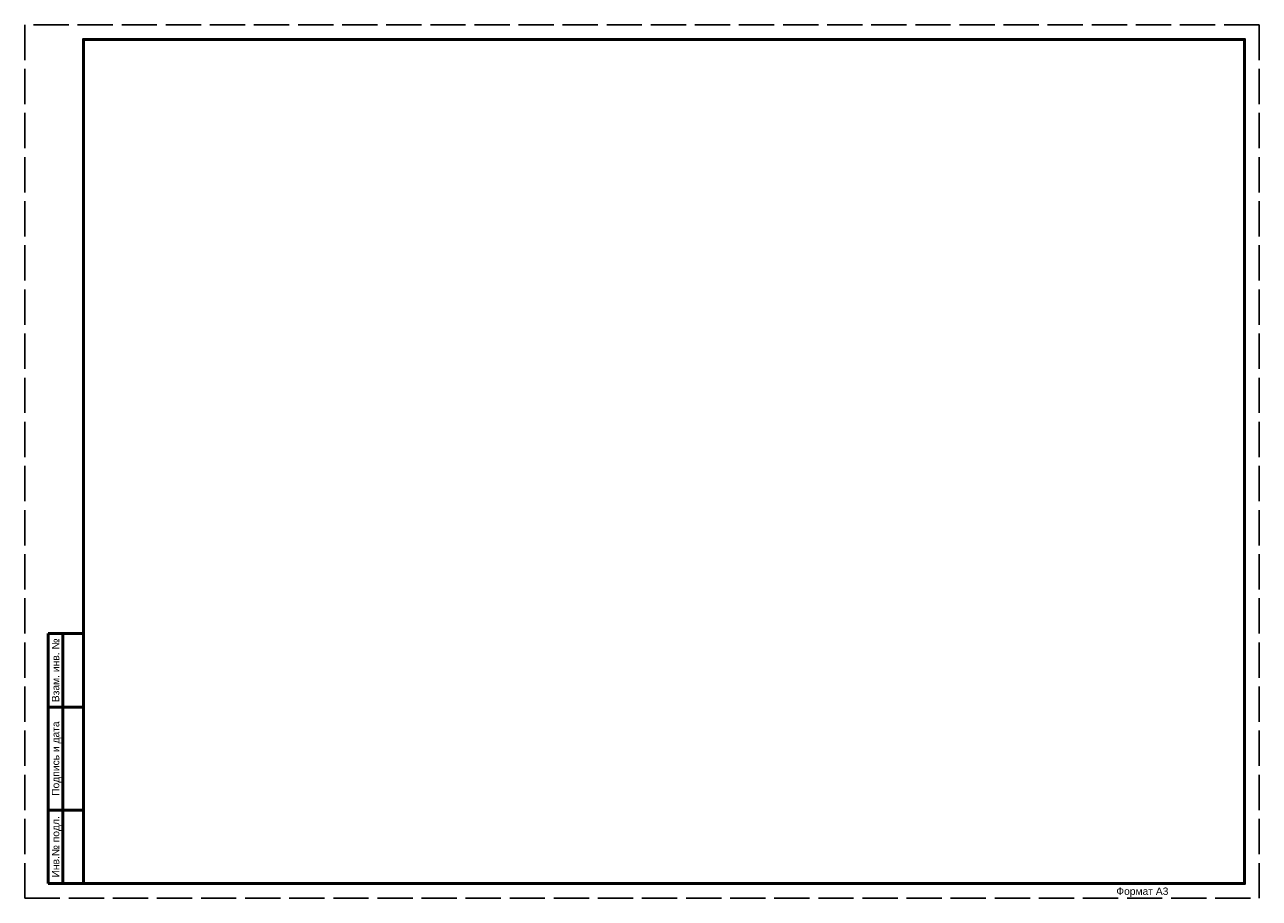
# Model space of a CAD drawing. Header units: millimetres. Extents: x -504 to 1235, y -368 to 611.
# Tile 1 of 8: x -504 to -84, y -368 to -71. Entities that reach past the tile are written whole.
import ezdxf
from ezdxf.enums import TextEntityAlignment as Align

# ---------------------------------------------------------------- set-up
doc = ezdxf.new("R2010")
doc.units = ezdxf.units.MM
doc.linetypes.add('ACAD_ISO02W100', pattern=[15, 12, -3])
doc.layers.add('01_ОсновнаяЛиния', color=7, linetype='Continuous', lineweight=50)
doc.layers.add('KPLN-txt_Основная надпись', color=7, linetype='Continuous', lineweight=50)
doc.layers.add('04_РамкаЛиста', color=7, linetype='Continuous')
doc.layers.add('UNPLOTTED', color=2, linetype='Continuous', plot=False)
doc.styles.add('KPLN-ISOCPEUR', font='arial.ttf')

# ---------------------------------------------------------------- blocks, each defined once
blk = doc.blocks.new('*U22')
at = {"layer": '01_ОсновнаяЛиния'}
for p, q in [((-412, 5), (-412, 90)), ((-400, 90), (-412, 90)), ((-407, 5), (-407, 90)), ((-400, 65), (-412, 65)), ((-400, 30), (-412, 30)), ((-400, 5), (-412, 5))]:
    blk.add_line(p, q, dxfattribs=at)
blk.add_lwpolyline([(-400, 5), (-5, 5), (-5, 292), (-400, 292)], close=True, dxfattribs=at)
at = {"layer": 'UNPLOTTED', "linetype": 'ACAD_ISO02W100', "lineweight": 25}
blk.add_lwpolyline([(-420, 0), (0, 0), (0, 297), (-420, 297)], close=True, dxfattribs=at)
at = {"layer": 'KPLN-txt_Основная надпись', "style": 'KPLN-ISOCPEUR'}
for s, p in [('Взам. инв. №', (-409.5, 77.5)), ('Подпись и дата', (-409.5, 47.5)), ('Инв.№ подл.', (-409.5, 17.5))]:
    blk.add_text(s, height=2.5, rotation=90, dxfattribs=at).set_placement(p, align=Align.MIDDLE_CENTER)
blk.add_text('Формат А3', height=2.5, dxfattribs=at).set_placement((-48.65, 2.41), align=Align.MIDDLE_LEFT)

msp = doc.modelspace()

# ---------------------------------------------------------------- block references
at = {"layer": '04_РамкаЛиста'}
msp.add_blockref('*U22', (-83.62, -368.07), dxfattribs=at)

doc.saveas('drawing.dxf')
